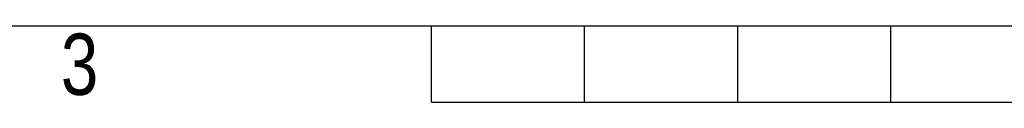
# Model space of a CAD drawing. Header units: millimetres. Extents: x 0 to 420, y 0 to 297.
# Tile 2 of 22: x 130 to 197, y 0 to 5. Entities that reach past the tile are written whole.
import ezdxf

# ---------------------------------------------------------------- set-up
doc = ezdxf.new("R2010")
doc.units = ezdxf.units.MM
doc.layers.add('CARTIGLIO', color=140, linetype='Continuous')
doc.styles.add('SLDTEXTSTYLE2', font='TXT', dxfattribs={"width": 0.8214676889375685})

msp = doc.modelspace()

# ---------------------------------------------------------------- linework, layer by layer
at = {"layer": 'CARTIGLIO', "linetype": 'Continuous'}
for p, q in [((5.180115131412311, 5.171001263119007), (414.8273971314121, 5.171001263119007)), ((158.2615958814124, -0.003214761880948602), (158.2615958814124, 5.171001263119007)), ((168.6100279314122, -0.003214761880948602), (168.6100279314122, 5.171001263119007)), ((178.9584599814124, -0.003214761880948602), (178.9584599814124, 5.171001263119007)), ((189.3068920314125, -0.003214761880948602), (189.3068920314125, 5.171001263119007)), ((158.2615958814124, -0.003214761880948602), (261.7459163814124, -0.003214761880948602))]:
    msp.add_line(p, q, dxfattribs=at)

# ---------------------------------------------------------------- texts
at = {"layer": 'CARTIGLIO', "insert": (134.4918588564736, 4.637072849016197), "char_height": 4.13937282, "attachment_point": 2, "style": 'SLDTEXTSTYLE2'}
msp.add_mtext('3', dxfattribs=at)

doc.saveas('drawing.dxf')
